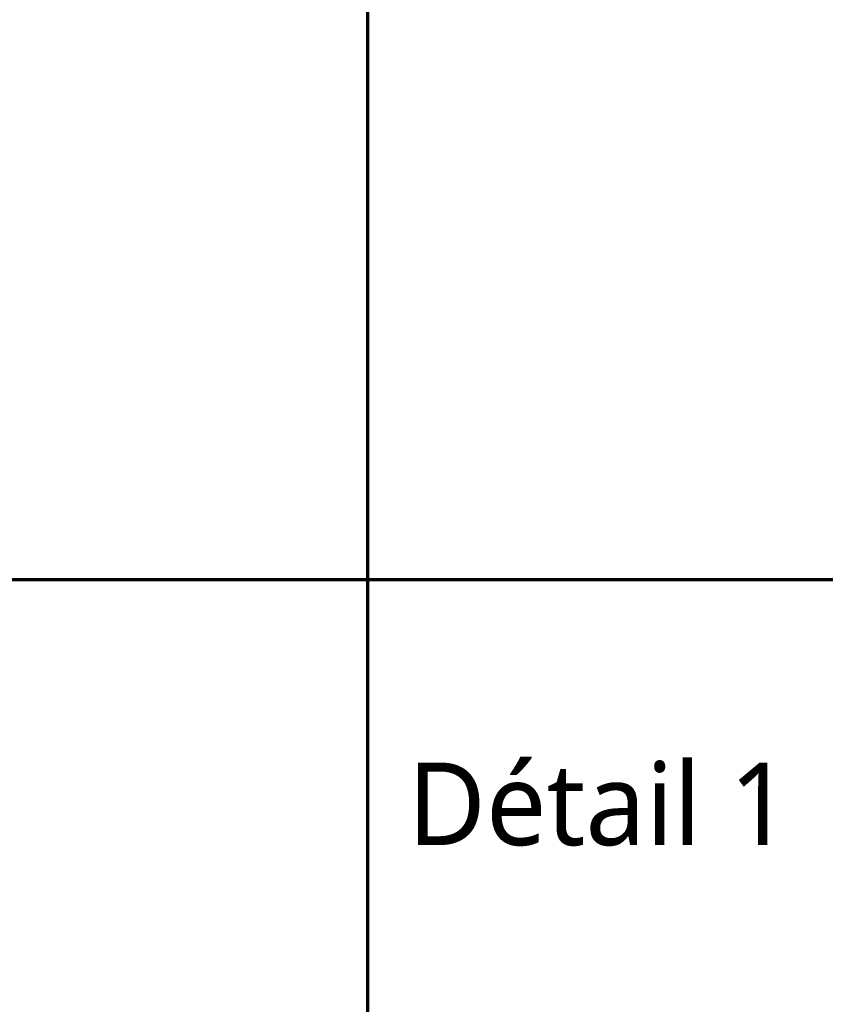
# Model space of a CAD drawing. Header units: millimetres. Extents: x -3314 to 21255525, y -15000 to 1735000.
# Tile 7 of 109: x 12499 to 13084, y 5073 to 5789. Entities that reach past the tile are written whole.
import ezdxf

# ---------------------------------------------------------------- set-up
doc = ezdxf.new("R2010")
doc.units = ezdxf.units.MM
doc.linetypes.add('CONTINU', pattern=[0])
doc.layers.add('Dessin_TEXTES', color=7, linetype='CONTINU')
doc.styles.add('Arial', font='segoeui.ttf')

msp = doc.modelspace()

# ---------------------------------------------------------------- linework, layer by layer
at = {"layer": 'Defpoints', "lineweight": 70}
for p, q in [((12751.43557765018, 12488.94345620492), (12751.43557765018, 4548.083707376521)), ((8721.250407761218, 5381.512568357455), (14273.13299637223, 5381.512568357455)), ((8721.250407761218, 5381.512568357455), (14273.13299637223, 5381.512568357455)), ((8721.250407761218, 5381.512568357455), (14273.13299637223, 5381.512568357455))]:
    msp.add_line(p, q, dxfattribs=at)

# ---------------------------------------------------------------- texts
at = {"layer": 'Dessin_TEXTES', "style": 'Arial'}
msp.add_text('Détail 1', height=60, dxfattribs=at).set_placement((12780.45040776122, 5188.45096128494))

doc.saveas('drawing.dxf')
